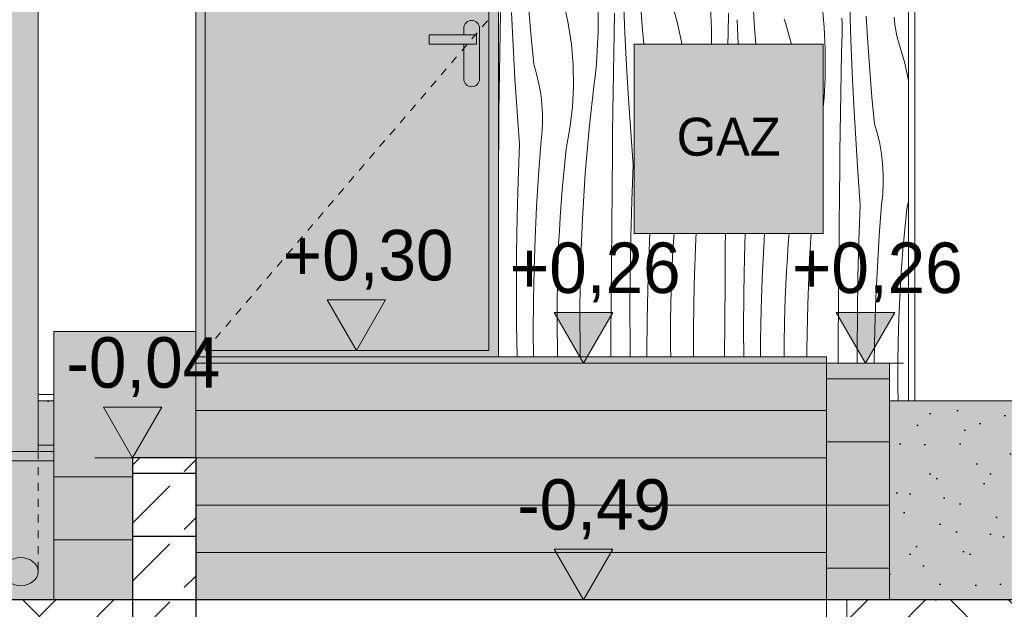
# Model space of a CAD drawing. Extents: x -366324 to -207045, y 68808 to 138616.
# Tile 166 of 170: x -216175 to -213053, y 126418 to 128286. Entities that reach past the tile are written whole.
import ezdxf

# ---------------------------------------------------------------- set-up
doc = ezdxf.new("R2010")
doc.units = 0
doc.header["$MEASUREMENT"] = 0
doc.linetypes.add('Dashed', pattern=[564.444447, 282.222223, -282.222223])
doc.linetypes.add('Hidden Line', pattern=[50, 25, -25])
for name, color, linetype, lineweight in [('Arch IS_Nr_Pióra__21', 7, 'Continuous', 9), ('Arch kolorystyka_Nr_Pióra__1', 7, 'Continuous', 25), ('Arch kolorystyka_Nr_Pióra__41', 7, 'Continuous', 15), ('Arch okna_Nr_Pióra__21', 7, 'Continuous', 9), ('Arch opisy_Nr_Pióra__1', 7, 'Continuous', 25), ('Arch rynny_Nr_Pióra__21', 7, 'Continuous', 9), ('Arch schody_Nr_Pióra__1', 7, 'Continuous', 25), ('Arch schody_Nr_Pióra__21', 7, 'Continuous', 9), ('Arch wymiary_Nr_Pióra__21', 7, 'Continuous', 9), ('arch wypelnienia_Nr_Pióra__100', 2, 'Continuous', 25), ('arch wypelnienia_Nr_Pióra__21', 7, 'Continuous', 9), ('Arch ściany zewnętrzne_Nr_Pióra__21', 7, 'Continuous', 9), ('INWENT TEREN_Nr_Pióra__1', 7, 'Continuous', 25)]:
    doc.layers.add(name, color=color, linetype=linetype, lineweight=lineweight)
for name, color, linetype, lineweight, true_color in [('Arch kolorystyka_Nr_Pióra__2', 7, 'Continuous', 13, 0x7f7f7f), ('Arch kolorystyka_Nr_Pióra__22', 7, 'Continuous', 9, 0x7f7f7f), ('Arch kolorystyka_Nr_Pióra__81', 7, 'Continuous', 9, 0x5d5d5d), ('Arch teren_Nr_Pióra__2', 7, 'Continuous', 13, 0x7f7f7f)]:
    doc.layers.add(name, color=color, linetype=linetype, lineweight=lineweight, true_color=true_color)
doc.layers.add('Arch wymiary', color=7, linetype='Continuous')
doc.styles.add('GENERATED_STYLE_1', font='txt')
doc.styles.add('GENERATED_STYLE_4', font='txt')
pattern_1 = [(45, (0, 0), (-183.84776, 183.84776), [195, -65]), (45, (1e-14, 183.85), (-183.84776, 183.84776), [195, -65])]
pattern_2 = [(45, (0, 300), (-95.459415, 95.459415), [0, -90, 0, -135]), (110, (300, 300), (126.858504, 46.17272), [0, -66, 0, -114])]
pattern_3 = [(45, (0, 0), (-275.77163, 275.77163), []), (45, (-91.9, 91.9), (-551.5433, 551.5433), []), (45, (-183.85, 183.85), (-551.5433, 551.5433), []), (135, (-275.77, 275.77), (91.92388, 91.92388), [390, -390])]

# ---------------------------------------------------------------- blocks, each defined once
blk = doc.blocks.new('*X138')
at = {"layer": 'Arch kolorystyka_Nr_Pióra__22', "linetype": 'Continuous'}
for p, q in [((-213845.9, 128274.7), (-213851, 128360.3)), ((-214435.4, 128273.7), (-214449.3, 128338.8)), ((-214255.7, 128244.8), (-214260.1, 128349.5)), ((-214200, 128252.7), (-214206.1, 128338.2)), ((-214089.1, 128275.3), (-214107.2, 128339.3)), ((-213984.3, 128326.1), (-213981, 128255.6)), ((-213630.5, 128332.8), (-213624.1, 128262.6)), ((-213539.6, 128222.4), (-213543.1, 128327.1)), ((-214651.7, 128245.1), (-214650.6, 128307.8)), ((-214610.7, 128203.7), (-214615.9, 128308.3)), ((-214553.1, 128230.8), (-214560.2, 128316.2)), ((-214341.2, 128319.1), (-214341.1, 128248.6)), ((-214290.4, 128244.3), (-214289.1, 128307)), ((-213928.9, 128243.5), (-213927.6, 128306.1)), ((-213485.7, 128211.2), (-213490.8, 128296.8)), ((-213401.1, 128281.8), (-213402, 128293.6)), ((-214425.7, 128207.9), (-214435.4, 128273.7)), ((-214075.2, 128210.2), (-214089.1, 128275.3)), ((-213896.6, 128208.4), (-213899.9, 128286)), ((-213841.2, 128208.4), (-213845.9, 128274.7)), ((-213747, 128275.8), (-213750.4, 128287.2)), ((-213728.9, 128211.8), (-213747, 128275.8)), ((-213624.1, 128262.6), (-213620.8, 128192.1)), ((-213567.4, 128274.9), (-213568, 128291)), ((-213567.2, 128258.8), (-213567.4, 128274.9)), ((-213399.7, 128270), (-213401.1, 128281.8)), ((-213397.9, 128258.3), (-213399.7, 128270)), ((-214652.7, 128182.5), (-214651.7, 128245.1)), ((-214545, 128145.4), (-214553.1, 128230.8)), ((-214341.6, 128228), (-214341.1, 128248.6)), ((-214291.5, 128181.6), (-214290.4, 128244.3)), ((-214250.5, 128140.2), (-214255.7, 128244.8)), ((-214196.3, 128208.4), (-214200, 128252.7)), ((-213981, 128255.6), (-213980.9, 128208.4)), ((-213929.6, 128208.4), (-213928.9, 128243.5)), ((-213568.7, 128179.9), (-213567.4, 128242.6)), ((-213567.4, 128242.6), (-213567.2, 128258.8)), ((-213395.7, 128246.7), (-213397.9, 128258.3)), ((-213393.2, 128235.1), (-213395.7, 128246.7)), ((-213390.2, 128223.6), (-213393.2, 128235.1)), ((-214604.7, 128099.2), (-214610.7, 128203.7)), ((-214420.4, 128141.6), (-214425.7, 128207.9)), ((-214343.5, 128186.8), (-214342.4, 128207.4)), ((-214342.4, 128207.4), (-214341.6, 128228)), ((-214074.9, 128208.4), (-214075.2, 128210.2)), ((-213728.1, 128208.4), (-213728.9, 128211.8)), ((-213535.3, 128117.8), (-213539.6, 128222.4)), ((-213479.6, 128125.7), (-213485.7, 128211.2)), ((-213386.8, 128212.3), (-213390.2, 128223.6)), ((-213368.7, 128148.3), (-213386.8, 128212.3)), ((-214653.6, 128119.8), (-214652.7, 128182.5)), ((-214344.9, 128166.2), (-214343.5, 128186.8)), ((-214292.5, 128118.9), (-214291.5, 128181.6)), ((-213620.8, 128192.1), (-213620.7, 128121.5)), ((-213570, 128117.3), (-213568.7, 128179.9)), ((-214535.8, 128114.6), (-214545, 128145.4)), ((-214419.3, 128075), (-214420.4, 128141.6)), ((-214348.3, 128125.1), (-214346.5, 128145.7)), ((-214346.5, 128145.7), (-214344.9, 128166.2)), ((-214244.5, 128035.7), (-214250.5, 128140.2)), ((-213356.9, 128093.1), (-213368.7, 128148.3)), ((-214654.5, 128057.1), (-214653.6, 128119.8)), ((-214528.5, 128083.2), (-214535.8, 128114.6)), ((-214350.5, 128104.6), (-214348.3, 128125.1)), ((-214293.4, 128056.3), (-214292.5, 128118.9)), ((-213621.2, 128100.9), (-213620.7, 128121.5)), ((-213571.1, 128054.6), (-213570, 128117.3)), ((-213530.1, 128013.2), (-213535.3, 128117.8)), ((-213472.5, 128040.2), (-213479.6, 128125.7)), ((-214597.7, 127994.7), (-214604.7, 128099.2)), ((-214522.9, 128051.5), (-214528.5, 128083.2)), ((-214422.6, 128008.6), (-214419.3, 128075)), ((-214368.9, 127941.6), (-214352.9, 128084.2)), ((-214352.9, 128084.2), (-214350.5, 128104.6)), ((-213623.1, 128059.7), (-213622, 128080.3)), ((-213622, 128080.3), (-213621.2, 128100.9)), ((-214655.2, 127994.4), (-214654.5, 128057.1)), ((-214519.2, 128019.6), (-214522.9, 128051.5)), ((-214294.3, 127993.6), (-214293.4, 128056.3)), ((-213624.4, 128039.2), (-213623.1, 128059.7)), ((-213572.1, 127991.9), (-213571.1, 128054.6)), ((-214517.3, 127987.5), (-214519.2, 128019.6)), ((-214237.5, 127931.1), (-214244.5, 128035.7)), ((-213626.9, 128009.6), (-213626.1, 128018.6)), ((-213626.1, 128018.6), (-213624.4, 128039.2)), ((-213524.1, 127908.6), (-213530.1, 128013.2)), ((-213464.4, 127954.9), (-213472.5, 128040.2)), ((-214655.8, 127931.7), (-214655.2, 127994.4)), ((-214590, 127890.2), (-214597.7, 127994.7)), ((-214517.2, 127955.3), (-214517.3, 127987.5)), ((-214430.2, 127942.5), (-214422.6, 128008.6)), ((-214295, 127930.9), (-214294.3, 127993.6)), ((-213573, 127929.2), (-213572.1, 127991.9)), ((-214518.9, 127923.2), (-214517.2, 127955.3)), ((-213455.2, 127924), (-213464.4, 127954.9)), ((-214656.9, 127813.7), (-214655.8, 127931.7)), ((-214522.5, 127891.2), (-214518.9, 127923.2)), ((-214442.1, 127877), (-214430.2, 127942.5)), ((-214381.5, 127798.7), (-214368.9, 127941.6)), ((-214295.6, 127868.2), (-214295, 127930.9)), ((-214229.8, 127826.7), (-214237.5, 127931.1)), ((-213573.9, 127866.6), (-213573, 127929.2)), ((-213447.9, 127892.7), (-213455.2, 127924)), ((-214594.3, 127775.8), (-214590, 127890.2)), ((-214529.8, 127792.3), (-214522.5, 127891.2)), ((-213517.1, 127804.1), (-213524.1, 127908.6)), ((-213442.3, 127861), (-213447.9, 127892.7)), ((-214446.7, 127833.7), (-214442.1, 127877)), ((-214296.7, 127750.2), (-214295.6, 127868.2)), ((-213574.6, 127803.9), (-213573.9, 127866.6)), ((-213438.6, 127829.1), (-213442.3, 127861)), ((-214450.9, 127790.4), (-214446.7, 127833.7)), ((-214234.1, 127712.3), (-214229.8, 127826.7)), ((-213436.7, 127796.9), (-213438.6, 127829.1)), ((-214390.8, 127655.5), (-214381.5, 127798.7)), ((-213575.2, 127741.2), (-213574.6, 127803.9)), ((-213509.4, 127699.7), (-213517.1, 127804.1)), ((-213436.6, 127764.8), (-213436.7, 127796.9)), ((-214597.4, 127661.4), (-214594.3, 127775.8)), ((-214535.9, 127693.4), (-214529.8, 127792.3)), ((-214454.7, 127747.1), (-214450.9, 127790.4)), ((-213438.3, 127732.6), (-213436.6, 127764.8)), ((-214458.1, 127703.7), (-214454.7, 127747.1)), ((-214297.7, 127632.2), (-214296.7, 127750.2)), ((-213576.3, 127623.2), (-213575.2, 127741.2)), ((-213441.8, 127700.6), (-213438.3, 127732.6)), ((-214461.1, 127660.2), (-214458.1, 127703.7)), ((-214237.2, 127597.9), (-214234.1, 127712.3)), ((-213513.7, 127585.3), (-213509.4, 127699.7)), ((-213449.2, 127601.8), (-213441.8, 127700.6)), ((-213361.5, 127686.5), (-213356.9, 127712)), ((-214540.6, 127594.3), (-214535.9, 127693.4)), ((-213366.1, 127643.2), (-213361.5, 127686.5)), ((-214599.3, 127546.9), (-214597.4, 127661.4)), ((-214463.7, 127616.8), (-214461.1, 127660.2)), ((-214396.6, 127512.2), (-214390.8, 127655.5)), ((-213370.3, 127599.9), (-213366.1, 127643.2)), ((-214466, 127573.3), (-214463.7, 127616.8)), ((-214298.7, 127514.1), (-214297.7, 127632.2)), ((-214180.4, 127530.8), (-214176.7, 127608.4)), ((-214100.9, 127596.7), (-214100.1, 127608.4)), ((-214030.6, 127592), (-214029.5, 127608.4)), ((-213937.5, 127568.7), (-213937.2, 127608.4)), ((-213877, 127534.4), (-213875, 127608.4)), ((-213815.5, 127566.3), (-213812.9, 127608.4)), ((-213737.7, 127576.6), (-213735.2, 127608.4)), ((-213670.4, 127528.5), (-213665.2, 127608.4)), ((-213577.3, 127505.1), (-213576.3, 127623.2)), ((-214543.9, 127495.3), (-214540.6, 127594.3)), ((-214239.1, 127483.4), (-214237.2, 127597.9)), ((-214103.5, 127553.3), (-214100.9, 127596.7)), ((-214036.4, 127448.7), (-214030.6, 127592)), ((-213740.7, 127533.2), (-213737.7, 127576.6)), ((-213516.8, 127470.9), (-213513.7, 127585.3)), ((-213455.3, 127502.8), (-213449.2, 127601.8)), ((-213374.1, 127556.5), (-213370.3, 127599.9)), ((-214600, 127432.5), (-214599.3, 127546.9)), ((-214467.8, 127529.8), (-214466, 127573.3)), ((-214105.8, 127509.8), (-214103.5, 127553.3)), ((-213938.5, 127450.6), (-213937.5, 127568.7)), ((-213820.2, 127467.3), (-213815.5, 127566.3)), ((-213377.5, 127513.1), (-213374.1, 127556.5)), ((-214470, 127457.4), (-214467.8, 127529.8)), ((-214399.1, 127368.8), (-214396.6, 127512.2)), ((-214299.6, 127396.1), (-214298.7, 127514.1)), ((-214183.7, 127431.7), (-214180.4, 127530.8)), ((-213878.9, 127419.9), (-213877, 127534.4)), ((-213743.3, 127489.8), (-213740.7, 127533.2)), ((-213676.2, 127385.2), (-213670.4, 127528.5)), ((-213380.5, 127469.7), (-213377.5, 127513.1)), ((-214545.9, 127396.1), (-214543.9, 127495.3)), ((-214239.8, 127369), (-214239.1, 127483.4)), ((-214107.6, 127466.3), (-214105.8, 127509.8)), ((-213745.6, 127446.3), (-213743.3, 127489.8)), ((-213578.3, 127387.1), (-213577.3, 127505.1)), ((-213460, 127403.8), (-213455.3, 127502.8)), ((-214471.1, 127385), (-214470, 127457.4)), ((-214109.8, 127393.9), (-214107.6, 127466.3)), ((-213939.4, 127332.6), (-213938.5, 127450.6)), ((-213823.5, 127368.2), (-213820.2, 127467.3)), ((-213518.7, 127356.4), (-213516.8, 127470.9)), ((-213383.1, 127426.2), (-213380.5, 127469.7)), ((-214599.5, 127318), (-214600, 127432.5)), ((-214185.7, 127332.6), (-214183.7, 127431.7)), ((-214038.9, 127305.3), (-214036.4, 127448.7)), ((-213879.6, 127305.4), (-213878.9, 127419.9)), ((-213747.4, 127402.8), (-213745.6, 127446.3)), ((-213385.4, 127382.8), (-213383.1, 127426.2)), ((-214546.6, 127297), (-214545.9, 127396.1)), ((-214300.5, 127278.1), (-214299.6, 127396.1)), ((-214110.9, 127321.5), (-214109.8, 127393.9)), ((-213749.6, 127330.4), (-213747.4, 127402.8)), ((-213463.3, 127304.7), (-213460, 127403.8)), ((-214471.1, 127312.5), (-214471.1, 127385)), ((-214398.3, 127225.3), (-214399.1, 127368.8)), ((-214239.3, 127254.5), (-214239.8, 127369)), ((-213825.5, 127269.1), (-213823.5, 127368.2)), ((-213678.7, 127241.7), (-213676.2, 127385.2)), ((-213579.2, 127269.1), (-213578.3, 127387.1)), ((-213519.4, 127241.9), (-213518.7, 127356.4)), ((-213387.2, 127339.3), (-213385.4, 127382.8)), ((-214186.4, 127233.5), (-214185.7, 127332.6)), ((-213940.3, 127218.4), (-213939.4, 127332.6)), ((-213750.7, 127258), (-213749.6, 127330.4)), ((-213389.4, 127266.9), (-213387.2, 127339.3)), ((-214598, 127218.4), (-214599.5, 127318)), ((-214546, 127218.4), (-214546.6, 127297)), ((-214470, 127240.1), (-214471.1, 127312.5)), ((-214110.9, 127249), (-214110.9, 127321.5)), ((-214038.4, 127218.4), (-214038.9, 127305.3)), ((-213879.2, 127218.4), (-213879.6, 127305.4)), ((-213465.3, 127205.6), (-213463.3, 127304.7)), ((-214300.9, 127218.4), (-214300.5, 127278.1)), ((-213825.9, 127218.4), (-213825.5, 127269.1)), ((-213579.7, 127198.4), (-213579.2, 127269.1)), ((-213390.5, 127194.4), (-213389.4, 127266.9)), ((-214469.4, 127218.4), (-214470, 127240.1)), ((-214238.8, 127218.4), (-214239.3, 127254.5)), ((-214186.3, 127218.4), (-214186.4, 127233.5)), ((-214110.4, 127218.4), (-214110.9, 127249)), ((-213750.7, 127218.4), (-213750.7, 127258)), ((-213678.6, 127218.4), (-213678.7, 127241.7)), ((-213519.2, 127198.4), (-213519.4, 127241.9)), ((-214398, 127218.4), (-214398.3, 127225.3)), ((-213465.4, 127198.4), (-213465.3, 127205.6)), ((-213390.5, 127122), (-213390.5, 127194.4)), ((-213389.8, 127078.4), (-213390.5, 127122))]:
    blk.add_line(p, q, dxfattribs=at)
blk = doc.blocks.new('Wypełnienie_69')
at = {"layer": 'Arch kolorystyka_Nr_Pióra__22', "linetype": 'Dashed'}
blk.add_blockref('*X138', (0, 0), dxfattribs=at)
blk = doc.blocks.new('Wymiary_220', base_point=(-215107.5, 127238.4))
at = {"layer": 'Arch wymiary_Nr_Pióra__21', "linetype": 'Continuous'}
blk.add_hatch(color=256, dxfattribs=at).paths.add_polyline_path([(-215107.5, 127238.4), (-215200.3, 127398.4), (-215014.7, 127398.4)], flags=0)
for p, q in [((-215107.5, 127238.4), (-215200.3, 127398.4)), ((-215200.3, 127398.4), (-215014.7, 127398.4)), ((-215014.7, 127398.4), (-215107.5, 127238.4)), ((-215107.5, 127238.4), (-215227.5, 127238.4)), ((-215107.5, 127238.4), (-214987.5, 127238.4))]:
    blk.add_line(p, q, dxfattribs=at)
at = {"layer": 'Arch wymiary_Nr_Pióra__21', "insert": (-215340.9, 127430.4), "char_height": 160, "attachment_point": 7, "style": 'GENERATED_STYLE_1'}
blk.add_mtext('{+0,30}', dxfattribs=at)
blk = doc.blocks.new('Wymiary_225', base_point=(-214387.4, 127198.4))
at = {"layer": 'Arch wymiary_Nr_Pióra__21', "linetype": 'Continuous'}
blk.add_hatch(color=256, dxfattribs=at).paths.add_polyline_path([(-214387.4, 127198.4), (-214480.2, 127358.4), (-214294.6, 127358.4)], flags=0)
for p, q in [((-214387.4, 127198.4), (-214480.2, 127358.4)), ((-214480.2, 127358.4), (-214294.6, 127358.4)), ((-214294.6, 127358.4), (-214387.4, 127198.4)), ((-214387.4, 127198.4), (-214507.4, 127198.4)), ((-214387.4, 127198.4), (-214267.4, 127198.4))]:
    blk.add_line(p, q, dxfattribs=at)
at = {"layer": 'Arch wymiary_Nr_Pióra__21', "insert": (-214620.8, 127390.4), "char_height": 160, "attachment_point": 7, "style": 'GENERATED_STYLE_1'}
blk.add_mtext('{+0,26}', dxfattribs=at)
blk = doc.blocks.new('Wymiary_256', base_point=(-214387.4, 126448.4))
at = {"layer": 'Arch wymiary_Nr_Pióra__21', "linetype": 'Continuous'}
blk.add_hatch(color=256, dxfattribs=at).paths.add_polyline_path([(-214387.4, 126448.4), (-214480.2, 126608.4), (-214294.6, 126608.4)], flags=0)
for p, q in [((-214387.4, 126448.4), (-214480.2, 126608.4)), ((-214480.2, 126608.4), (-214294.6, 126608.4)), ((-214294.6, 126608.4), (-214387.4, 126448.4)), ((-214387.4, 126448.4), (-214507.4, 126448.4)), ((-214387.4, 126448.4), (-214267.4, 126448.4))]:
    blk.add_line(p, q, dxfattribs=at)
at = {"layer": 'Arch wymiary_Nr_Pióra__21', "insert": (-214597.4, 126640.4), "char_height": 160, "attachment_point": 7, "style": 'GENERATED_STYLE_1'}
blk.add_mtext('{-0,49}', dxfattribs=at)
blk = doc.blocks.new('Wymiary_263', base_point=(-215816.9, 126898.4))
at = {"layer": 'Arch wymiary_Nr_Pióra__21', "linetype": 'Continuous'}
blk.add_hatch(color=256, dxfattribs=at).paths.add_polyline_path([(-215816.9, 126898.4), (-215909.7, 127058.4), (-215724.1, 127058.4)], flags=0)
for p, q in [((-215816.9, 126898.4), (-215909.7, 127058.4)), ((-215909.7, 127058.4), (-215724.1, 127058.4)), ((-215724.1, 127058.4), (-215816.9, 126898.4)), ((-215816.9, 126898.4), (-215936.9, 126898.4)), ((-215816.9, 126898.4), (-215696.9, 126898.4))]:
    blk.add_line(p, q, dxfattribs=at)
at = {"layer": 'Arch wymiary_Nr_Pióra__21', "insert": (-216027, 127090.4), "char_height": 160, "attachment_point": 7, "style": 'GENERATED_STYLE_1'}
blk.add_mtext('{-0,04}', dxfattribs=at)
blk = doc.blocks.new('Wymiary_264', base_point=(-213492.7, 127198.4))
at = {"layer": 'Arch wymiary_Nr_Pióra__21', "linetype": 'Continuous'}
blk.add_hatch(color=256, dxfattribs=at).paths.add_polyline_path([(-213492.7, 127198.4), (-213585.5, 127358.4), (-213399.9, 127358.4)], flags=0)
for p, q in [((-213492.7, 127198.4), (-213585.5, 127358.4)), ((-213585.5, 127358.4), (-213399.9, 127358.4)), ((-213399.9, 127358.4), (-213492.7, 127198.4)), ((-213492.7, 127198.4), (-213612.7, 127198.4)), ((-213492.7, 127198.4), (-213372.7, 127198.4))]:
    blk.add_line(p, q, dxfattribs=at)
at = {"layer": 'Arch wymiary_Nr_Pióra__21', "insert": (-213726.1, 127390.4), "char_height": 160, "attachment_point": 7, "style": 'GENERATED_STYLE_1'}
blk.add_mtext('{+0,26}', dxfattribs=at)

msp = doc.modelspace()

# ---------------------------------------------------------------- hatches: boundary and pattern name
at = {"layer": 'Arch kolorystyka_Nr_Pióra__1', "linetype": 'Continuous'}
h = msp.add_hatch(dxfattribs=at)
h.set_pattern_fill('Carpet', color=256, style=0, pattern_type=2)
h.set_pattern_definition(pattern_2)
h.paths.add_polyline_path([(-216066.9, 126938.4), (-216066.9, 127078.4), (-216116.9, 127078.4), (-216116.9, 126938.4)], flags=0)
h = msp.add_hatch(dxfattribs=at)
h.set_pattern_fill('Carpet', color=256, style=0, pattern_type=2)
h.set_pattern_definition(pattern_2)
h.paths.add_polyline_path([(-213416.9, 127078.4), (-213416.9, 126738.4), (-213416.9, 126448.4), (-212756.9, 126448.4), (-212756.9, 127078.4)], flags=0)
at = {"layer": 'Arch kolorystyka_Nr_Pióra__2', "linetype": 'Continuous'}
h = msp.add_hatch(color=256, dxfattribs=at)
h.paths.add_polyline_path([(-214686.9, 127238.4), (-215586.9, 127238.4), (-215586.9, 129338.4), (-214686.9, 129338.4)], flags=0)
h.paths.add_polyline_path([(-214876.9, 128208.4), (-214766.9, 128208.4), (-214766.9, 128195), (-214766.9, 128098.4, 1), (-214716.9, 128098.4), (-214716.9, 128253.4), (-214716.9, 128258.4, 1), (-214766.9, 128258.4), (-214766.9, 128238.4), (-214876.9, 128238.4)], flags=0)
at = {"layer": 'Arch kolorystyka_Nr_Pióra__41', "linetype": 'Continuous'}
for points in [[(-216116.9, 126918.4), (-216116.9, 134102.8, -0.545455), (-216226.9, 134102.8), (-216226.9, 126918.4)], [(-214876.9, 128208.4), (-214766.9, 128208.4), (-214766.9, 128195), (-214766.9, 128098.4, 1), (-214716.9, 128098.4), (-214716.9, 128253.4), (-214716.9, 128258.4, 1), (-214766.9, 128258.4), (-214766.9, 128238.4), (-214876.9, 128238.4)], [(-216116.9, 126537.6, -0.810981), (-216226.9, 126537.6, -0.810981)]]:
    msp.add_hatch(color=256, dxfattribs=at).paths.add_polyline_path(points, flags=0)
h = msp.add_hatch(color=256, dxfattribs=at)
h.paths.add_polyline_path([(-214656.9, 127218.4), (-215616.9, 127218.4), (-215616.9, 129808.4), (-214656.9, 129808.4)], flags=0)
h.paths.add_polyline_path([(-215536.9, 129728.4), (-214736.9, 129728.4), (-214736.9, 129458.4), (-215536.9, 129458.4)], flags=0)
h.paths.add_polyline_path([(-214686.9, 127238.4), (-215586.9, 127238.4), (-215586.9, 129338.4), (-214686.9, 129338.4)], flags=0)
at = {"layer": 'Arch kolorystyka_Nr_Pióra__81', "linetype": 'Continuous', "lineweight": 0, "true_color": 0x454545}
for points in [[(-216066.9, 126448.4), (-215816.9, 126448.4), (-215816.9, 126898.4), (-215616.9, 126898.4), (-215616.9, 126918.4), (-215616.9, 127298.4), (-216066.9, 127298.4)], [(-213416.9, 127198.4), (-213616.9, 127198.4), (-213616.9, 126448.4), (-213416.9, 126448.4)], [(-216066.9, 126938.4), (-216066.9, 127078.4), (-216116.9, 127078.4), (-216116.9, 126938.4)], [(-213416.9, 126738.4), (-213416.9, 126448.4), (-212756.9, 126448.4), (-212756.9, 127078.4), (-213416.9, 127078.4)]]:
    msp.add_hatch(color=250, dxfattribs=at).paths.add_polyline_path(points, flags=0)
at = {"layer": 'Arch kolorystyka_Nr_Pióra__81', "linetype": 'Continuous', "lineweight": 0, "true_color": 0x171717}
for points in [[(-213616.9, 127218.4), (-215616.9, 127218.4), (-215616.9, 126448.4), (-213616.9, 126448.4)], [(-216116.9, 126918.4), (-216066.9, 126918.4), (-216066.9, 126938.4), (-216116.9, 126938.4)]]:
    msp.add_hatch(color=250, dxfattribs=at).paths.add_polyline_path(points, flags=0)
at = {"layer": 'Arch kolorystyka_Nr_Pióra__81', "linetype": 'Continuous', "lineweight": 0, "true_color": 0x454545}
h = msp.add_hatch(color=250, dxfattribs=at)
h.paths.add_polyline_path([(-220226.9, 126448.4), (-216066.9, 126448.4), (-216066.9, 126918.4), (-216116.9, 126918.4), (-216226.9, 126918.4), (-220226.9, 126918.4)], flags=0)
h.paths.add_polyline_path([(-216226.9, 126537.6, -0.810981), (-216116.9, 126537.6, -0.810981)], flags=0)
at = {"layer": 'Arch teren_Nr_Pióra__2', "linetype": 'Continuous'}
h = msp.add_hatch(dxfattribs=at)
h.set_pattern_fill('Earth', color=256, style=0, pattern_type=2)
h.set_pattern_definition(pattern_3)
h.paths.add_polyline_path([(-224906.9, 125648.4), (-215816.9, 125648.4), (-215816.9, 126448.4), (-224906.9, 126448.4)], flags=0)
h = msp.add_hatch(dxfattribs=at)
h.set_pattern_fill('Earth', color=256, style=0, pattern_type=2)
h.set_pattern_definition(pattern_3)
h.paths.add_polyline_path([(-213551.9, 126388.4), (-213486.9, 126323.4), (-213486.9, 125648.4), (-209936.9, 125648.4), (-209936.9, 126448.4), (-213486.9, 126448.4), (-213551.9, 126448.4)], flags=0)
at = {"layer": 'arch wypelnienia_Nr_Pióra__100', "linetype": 'Continuous', "lineweight": 0, "true_color": 0xbfbf00}
msp.add_hatch(color=52, dxfattribs=at).paths.add_polyline_path([(-213626.9, 128208.4), (-214226.9, 128208.4), (-214226.9, 127608.4), (-213626.9, 127608.4)], flags=0)
at = {"layer": 'arch wypelnienia_Nr_Pióra__21', "linetype": 'Continuous'}
h = msp.add_hatch(dxfattribs=at)
h.set_pattern_fill('Dashed', color=256, style=0, pattern_type=2)
h.set_pattern_definition(pattern_1)
h.paths.add_polyline_path([(-215816.9, 126848.4), (-215616.9, 126848.4), (-215616.9, 126898.4), (-215816.9, 126898.4)], flags=0)
h = msp.add_hatch(dxfattribs=at)
h.set_pattern_fill('Dashed', color=256, style=0, pattern_type=2)
h.set_pattern_definition(pattern_1)
h.paths.add_polyline_path([(-215816.9, 126648.4), (-215616.9, 126648.4), (-215616.9, 126848.4), (-215816.9, 126848.4)], flags=0)
h = msp.add_hatch(dxfattribs=at)
h.set_pattern_fill('Dashed', color=256, style=0, pattern_type=2)
h.set_pattern_definition(pattern_1)
h.paths.add_polyline_path([(-215816.9, 126448.4), (-215616.9, 126448.4), (-215616.9, 126648.4), (-215816.9, 126648.4)], flags=0)
h = msp.add_hatch(dxfattribs=at)
h.set_pattern_fill('Dashed', color=256, style=0, pattern_type=2)
h.set_pattern_definition(pattern_1)
h.paths.add_polyline_path([(-215816.9, 126248.4), (-215616.9, 126248.4), (-215616.9, 126448.4), (-215816.9, 126448.4)], flags=0)

# ---------------------------------------------------------------- linework, layer by layer
at = {"layer": 'Arch IS_Nr_Pióra__21', "linetype": 'Continuous'}
for p, q in [((-214226.9, 127608.4), (-214226.9, 128208.4)), ((-214226.9, 128208.4), (-213626.9, 128208.4)), ((-213626.9, 128208.4), (-213626.9, 127608.4)), ((-213626.9, 127608.4), (-214226.9, 127608.4))]:
    msp.add_line(p, q, dxfattribs=at)
at = {"layer": 'Arch okna_Nr_Pióra__21', "linetype": 'Continuous'}
for p, q in [((-215586.9, 129338.4), (-215586.9, 127238.4)), ((-214686.9, 129338.4), (-214686.9, 127238.4)), ((-214876.9, 128208.4), (-214876.9, 128238.4)), ((-214726.9, 128238.4), (-214876.9, 128238.4)), ((-214766.9, 128238.4), (-214766.9, 128258.4)), ((-214726.9, 128238.4), (-214726.9, 128208.4)), ((-214716.9, 128098.4), (-214716.9, 128258.4)), ((-214726.9, 128208.4), (-214876.9, 128208.4)), ((-214766.9, 128098.4), (-214766.9, 128208.4)), ((-215586.9, 127238.4), (-214686.9, 127238.4))]:
    msp.add_line(p, q, dxfattribs=at)
at = {"layer": 'Arch okna_Nr_Pióra__21', "linetype": 'Hidden Line'}
msp.add_line((-215586.9, 127238.4), (-214686.9, 128288.4), dxfattribs=at)
at = {"layer": 'Arch okna_Nr_Pióra__21', "linetype": 'Continuous'}
for centre, start, end in [((-214741.9, 128258.4), 0, 180), ((-214741.9, 128098.4), 180, 0)]:
    msp.add_arc(centre, 25, start, end, dxfattribs=at)
at = {"layer": 'Arch rynny_Nr_Pióra__21', "linetype": 'Continuous'}
msp.add_line((-216116.9, 134213.4), (-216116.9, 126918.4), dxfattribs=at)
at = {"layer": 'Arch rynny_Nr_Pióra__21', "linetype": 'Hidden Line'}
msp.add_line((-216116.9, 126918.4), (-216116.9, 126537.6), dxfattribs=at)
at = {"layer": 'Arch rynny_Nr_Pióra__21', "linetype": 'Continuous'}
msp.add_ellipse((-216171.9, 126537.6), major_axis=(55, 0), ratio=0.810981, dxfattribs=at)
at = {"layer": 'Arch schody_Nr_Pióra__1', "linetype": 'Continuous'}
for p, q in [((-215616.9, 126898.4), (-215816.9, 126898.4)), ((-215816.9, 126898.4), (-215816.9, 125648.4)), ((-215616.9, 126898.4), (-215616.9, 125648.4)), ((-215616.9, 126848.4), (-215816.9, 126848.4)), ((-215616.9, 126648.4), (-215816.9, 126648.4)), ((-215616.9, 126448.4), (-215816.9, 126448.4))]:
    msp.add_line(p, q, dxfattribs=at)
at = {"layer": 'Arch schody_Nr_Pióra__21', "linetype": 'Continuous'}
for p, q in [((-216066.9, 127298.4), (-216066.9, 126838.4)), ((-215616.9, 127298.4), (-216066.9, 127298.4)), ((-215616.9, 127298.4), (-215616.9, 126748.4)), ((-213616.9, 127218.4), (-215616.9, 127218.4)), ((-213616.9, 127198.4), (-213616.9, 127218.4)), ((-213616.9, 127198.4), (-215616.9, 127198.4)), ((-213616.9, 127198.4), (-215616.9, 127198.4)), ((-213616.9, 127198.4), (-213616.9, 126748.4)), ((-213416.9, 127198.4), (-213616.9, 127198.4)), ((-213416.9, 127198.4), (-213416.9, 126748.4)), ((-213416.9, 127148.4), (-213616.9, 127148.4)), ((-216116.9, 127098.4), (-216066.9, 127098.4)), ((-216116.9, 127078.4), (-216066.9, 127078.4)), ((-213416.9, 127078.4), (-212756.9, 127078.4)), ((-213616.9, 127048.4), (-215616.9, 127048.4)), ((-213416.9, 126948.4), (-213616.9, 126948.4)), ((-216066.9, 126888.4), (-221791.9, 126888.4)), ((-216066.9, 126918.4), (-221726.9, 126918.4)), ((-215616.9, 126918.4), (-215616.9, 126448.4)), ((-213616.9, 126898.4), (-215616.9, 126898.4)), ((-213616.9, 126898.4), (-213616.9, 126918.4)), ((-215816.9, 126838.4), (-216066.9, 126838.4)), ((-216066.9, 126448.4), (-216066.9, 126838.4)), ((-213616.9, 126748.4), (-215616.9, 126748.4)), ((-213616.9, 126748.4), (-215616.9, 126748.4)), ((-213416.9, 126748.4), (-213616.9, 126748.4)), ((-213416.9, 126748.4), (-213616.9, 126748.4)), ((-213616.9, 126748.4), (-213616.9, 126448.4)), ((-213416.9, 126748.4), (-213416.9, 126448.4)), ((-215816.9, 126638.4), (-216066.9, 126638.4)), ((-213616.9, 126598.4), (-215616.9, 126598.4)), ((-213416.9, 126548.4), (-213616.9, 126548.4)), ((-215116.9, 126448.4), (-213616.9, 126448.4)), ((-213616.9, 126448.4), (-213551.9, 126448.4)), ((-213616.9, 126248.4), (-213616.9, 126448.4)), ((-213551.9, 126448.4), (-213551.9, 126248.4))]:
    msp.add_line(p, q, dxfattribs=at)
at = {"layer": 'Arch ściany zewnętrzne_Nr_Pióra__21', "linetype": 'Continuous'}
for p, q in [((-215616.9, 129808.4), (-215616.9, 127218.4)), ((-214656.9, 129808.4), (-214656.9, 127218.4)), ((-213356.9, 129808.4), (-213356.9, 127078.4)), ((-213336.9, 129808.4), (-213336.9, 127078.4)), ((-216116.9, 126938.4), (-216066.9, 126938.4))]:
    msp.add_line(p, q, dxfattribs=at)
at = {"layer": 'INWENT TEREN_Nr_Pióra__1', "linetype": 'Continuous'}
for p, q in [((-215816.9, 126448.4), (-240246.9, 126448.4)), ((-209936.9, 126448.4), (-215616.9, 126448.4))]:
    msp.add_line(p, q, dxfattribs=at)

# ---------------------------------------------------------------- block references
at = {"layer": 'Arch kolorystyka_Nr_Pióra__22', "linetype": 'Dashed'}
msp.add_blockref('Wypełnienie_69', (0, 0), dxfattribs=at)
at = {"layer": 'Arch wymiary', "linetype": 'Continuous'}
for name, p in [('Wymiary_220', (-215107.5, 127238.4)), ('Wymiary_225', (-214387.4, 127198.4)), ('Wymiary_264', (-213492.7, 127198.4)), ('Wymiary_263', (-215816.9, 126898.4)), ('Wymiary_256', (-214387.4, 126448.4))]:
    msp.add_blockref(name, p, dxfattribs=at)

# ---------------------------------------------------------------- texts
at = {"layer": 'Arch opisy_Nr_Pióra__1', "linetype": 'Continuous', "insert": (-213926.9, 127975.2), "char_height": 120, "attachment_point": 2, "style": 'GENERATED_STYLE_4'}
msp.add_mtext('{GAZ}', dxfattribs=at)

doc.saveas('drawing.dxf')
